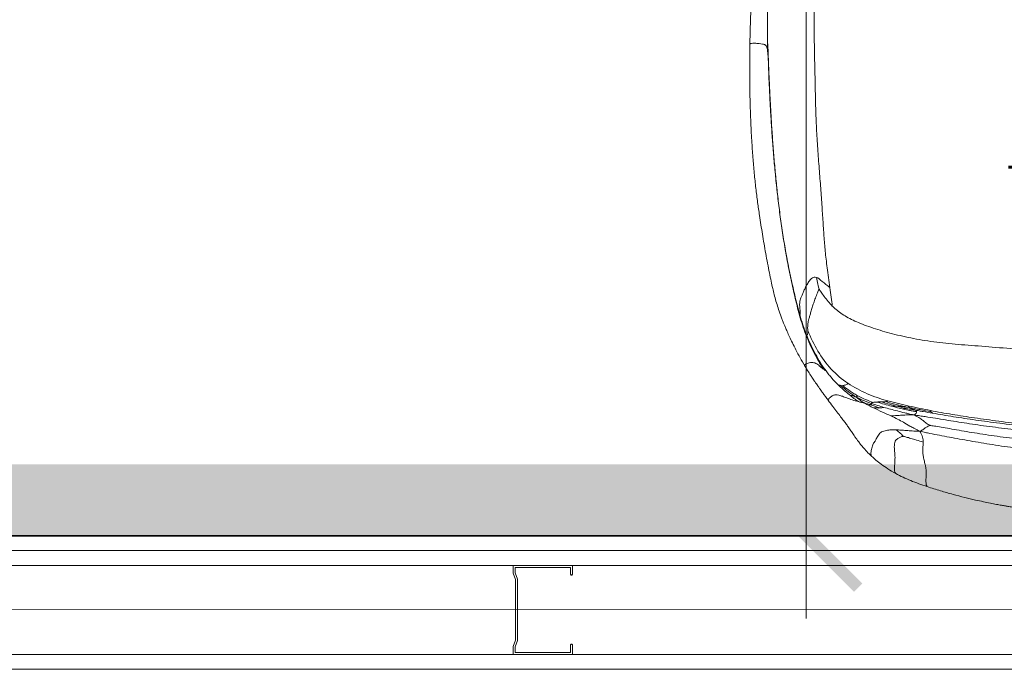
# Model space of a CAD drawing. Header units: millimetres. Extents: x -13532 to 2392, y -5241 to 5322.
# Tile 200 of 256: x -10645 to -10562, y 2018 to 2072. Entities that reach past the tile are written whole.
import ezdxf

# ---------------------------------------------------------------- set-up
doc = ezdxf.new("R2010")
doc.units = ezdxf.units.MM
doc.linetypes.add('DGN_STYLE_2', pattern=[30.2, 18.12, -12.08])
doc.layers.get('Defpoints').update_dxf_attribs({"true_color": 0xdae6d4})
for name, color, linetype, lineweight, true_color in [('a___wymiary', 7, 'Continuous', 5, 0x666666), ('batting - AGP1', 7, 'Continuous', 5, 0xadadad), ('daszed - BLACHA STALOWA', 7, 'Continuous', 15, 0xe9aee3), ('Meble - AGP1', 7, 'Continuous', 15, 0x999999), ('MEBLE PKN', 7, 'Continuous', 9, 0xa0a0a0), ('profil - AGP1', 7, 'Continuous', 5, 0x3f3f3f), ('WYMIARY - AGP1', 7, 'Continuous', 5, 0x716d5a)]:
    doc.layers.add(name, color=color, linetype=linetype, lineweight=lineweight, true_color=true_color)
doc.layers.add('cz-gr', color=122, linetype='Continuous', lineweight=30)
doc.layers.add('GK - ŚRODEK - AGP1', color=32, linetype='Continuous', lineweight=5)
doc.styles.add('ARIAL NARROW', font='ARIALN.TTF', dxfattribs={"width": 0.9})
doc.styles.add('JACEK_07', font='simplex.shx', dxfattribs={"width": 0.7})
doc.linetypes.add('BATTING', pattern='A,0.0001,-0.1,[134,ltypeshp.shx,S=0.1,R=0,X=-0.1,Y=0],-0.2,[134,ltypeshp.shx,S=0.1,R=180,X=0.1,Y=0],-0.1', length=0.4001)
doc.dimstyles.new('wymiary agp1', dxfattribs={"dimtxt": 15, "dimasz": 5, "dimexe": 5, "dimexo": 5, "dimgap": 1.8, "dimtad": 1, "dimdec": 3, "dimrnd": 0.5, "dimdsep": 46, "dimtxsty": 'ARIAL NARROW', "dimblk": 'znacznik', "dimcen": 1.5, "dimse1": 1, "dimse2": 1, "dimclrd": 256, "dimclre": 256, "dimazin": 0, "dimtfac": 1, "dimtdec": 3, "dimtmove": 1, "dimatfit": 3, "dimldrblk": 'znacznik', "dimfxl": 1000, "dimfxlon": 1, "dimlwd": -1, "dimarcsym": 0})

# ---------------------------------------------------------------- blocks, each defined once
blk = doc.blocks.new('Fotel_POZD-FOT')
at = {"layer": 'Meble - AGP1', "linetype": 'Continuous'}
for points, knots in [([(17.568, -2.422), (17.2, -2.303), (16.491, -2.074), (15.429, -1.773), (14.443, -1.517), (13.59, -1.315), (12.87, -1.157), (12.281, -1.036), (11.772, -0.938), (11.349, -0.861), (11.002, -0.801), (10.661, -0.744), (10.306, -0.687), (9.916, -0.627), (9.457, -0.561), (8.876, -0.482), (8.139, -0.392), (7.288, -0.301), (6.509, -0.231), (5.836, -0.182), (5.301, -0.148), (4.756, -0.118), (4.239, -0.094), (3.787, -0.076), (3.428, -0.064), (3.154, -0.055), (2.903, -0.047), (2.616, -0.039), (2.249, -0.029), (1.825, -0.02), (1.374, -0.011), (0.919, -0.005), (0.204, 0.001), (-0.749, 0), (-1.834, -0.019), (-2.79, -0.043), (-3.69, -0.071), (-4.671, -0.112), (-5.764, -0.174), (-6.684, -0.245), (-7.404, -0.314), (-7.899, -0.366), (-8.403, -0.424), (-8.9, -0.486), (-9.332, -0.544), (-9.676, -0.593), (-9.926, -0.629), (-10.12, -0.659), (-10.269, -0.682), (-10.418, -0.705), (-10.614, -0.736), (-10.895, -0.783), (-11.261, -0.846), (-11.71, -0.927), (-12.235, -1.027), (-12.88, -1.159), (-13.648, -1.328), (-14.537, -1.541), (-15.501, -1.793), (-16.53, -2.086), (-17.214, -2.308), (-17.568, -2.422)], [0, 0, 0, 0, 0.0338826, 0.0653149, 0.0941779, 0.1202337, 0.1393182, 0.1562044, 0.1707517, 0.1828292, 0.1923228, 0.200254, 0.2118786, 0.2224197, 0.2332925, 0.2507467, 0.2715074, 0.295489, 0.3224647, 0.3369409, 0.351954, 0.3673769, 0.3826035, 0.3952639, 0.4052046, 0.4126264, 0.4182594, 0.4262023, 0.4366137, 0.4489837, 0.4616925, 0.4743512, 0.4871044, 0.5214632, 0.5541202, 0.5778781, 0.601457, 0.6294351, 0.6600644, 0.6930846, 0.7066737, 0.7205752, 0.7347504, 0.7491563, 0.7625489, 0.7712248, 0.7782864, 0.7837537, 0.7876464, 0.790901, 0.7963602, 0.8043398, 0.8147647, 0.8275411, 0.8425584, 0.8596939, 0.8828689, 0.9086831, 0.9369221, 0.9673896, 1, 1, 1, 1]), ([(20.22, -3.522), (20.02, -3.418), (19.624, -3.212), (18.971, -2.931), (18.288, -2.668), (17.808, -2.504), (17.568, -2.422)], [0, 0, 0, 0, 0.253816, 0.50302, 0.750835, 1, 1, 1, 1]), ([(17.904, -6.172), (17.906, -6.088), (17.911, -5.921), (17.944, -5.655), (17.953, -5.358), (17.911, -5.022), (17.849, -4.715), (17.791, -4.464), (17.748, -4.285), (17.714, -4.133), (17.688, -4.001), (17.671, -3.875), (17.659, -3.698), (17.662, -3.453), (17.672, -3.177), (17.677, -2.948), (17.675, -2.763), (17.661, -2.63), (17.643, -2.543), (17.62, -2.481), (17.596, -2.443), (17.578, -2.425), (17.57, -2.424), (17.568, -2.424)], [0, 0, 0, 0, 0.116749, 0.231252, 0.348063, 0.469698, 0.587057, 0.652455, 0.707893, 0.751585, 0.785411, 0.811976, 0.83419, 0.876991, 0.906494, 0.933999, 0.956647, 0.969416, 0.979155, 0.986663, 0.992782, 0.99825, 1, 1, 1, 1]), ([(19.586, -6.669), (19.612, -6.663), (19.677, -6.647), (19.78, -6.615), (19.895, -6.569), (20.01, -6.51), (20.117, -6.432), (20.229, -6.314), (20.309, -6.138), (20.342, -5.904), (20.341, -5.673), (20.326, -5.466), (20.308, -5.298), (20.295, -5.154), (20.286, -5.031), (20.282, -4.912), (20.283, -4.786), (20.291, -4.623), (20.304, -4.426), (20.318, -4.203), (20.327, -3.978), (20.324, -3.802), (20.307, -3.68), (20.285, -3.603), (20.257, -3.554), (20.234, -3.528), (20.222, -3.525), (20.22, -3.524)], [0, 0, 0, 0, 0.020264, 0.050445, 0.086987, 0.129177, 0.176708, 0.229502, 0.322898, 0.424762, 0.526906, 0.59972, 0.663697, 0.715712, 0.756687, 0.788814, 0.821404, 0.848613, 0.875264, 0.908566, 0.938379, 0.961415, 0.973917, 0.983516, 0.991399, 0.99854, 1, 1, 1, 1]), ([(22.24, -4.973), (22.127, -4.87), (21.883, -4.65), (21.438, -4.299), (20.893, -3.911), (20.451, -3.656), (20.22, -3.522)], [0, 0, 0, 0, 0.2045397, 0.4415822, 0.708365, 1, 1, 1, 1]), ([(20.177, -7.204), (20.33, -7.206), (20.565, -7.209), (20.825, -7.189), (21.035, -7.16), (21.239, -7.109), (21.423, -7.027), (21.573, -6.912), (21.691, -6.768), (21.784, -6.607), (21.857, -6.455), (21.924, -6.326), (21.987, -6.228), (22.04, -6.15), (22.09, -6.073), (22.156, -5.957), (22.221, -5.766), (22.268, -5.565), (22.299, -5.374), (22.312, -5.216), (22.305, -5.109), (22.289, -5.049), (22.27, -5.005), (22.253, -4.986), (22.241, -4.973)], [0, 0, 0, 0, 0.075284, 0.115885, 0.159101, 0.221749, 0.29144, 0.368847, 0.467542, 0.565169, 0.653443, 0.724349, 0.776636, 0.801781, 0.822522, 0.855862, 0.886473, 0.916276, 0.943084, 0.963982, 0.978661, 0.984523, 0.989884, 1, 1, 1, 1]), ([(-18.185, -7.085), (-18.012, -7.045), (-17.736, -6.985), (-17.209, -6.875), (-16.278, -6.694), (-14.863, -6.436), (-13.064, -6.114), (-11.108, -5.803), (-8.945, -5.527), (-6.707, -5.304), (-4.53, -5.15), (-2.623, -5.062), (-1.192, -5.032), (0, -5.032), (1.192, -5.032), (2.623, -5.062), (4.53, -5.15), (6.707, -5.304), (8.945, -5.527), (11.108, -5.803), (13.064, -6.114), (14.863, -6.436), (16.278, -6.694), (17.209, -6.875), (17.736, -6.985), (18.012, -7.045), (18.185, -7.085)], [0, 0, 0, 0, 0.25, 0.5, 1, 2, 3, 4, 5, 6, 7, 8, 9, 10, 11, 12, 13, 14, 15, 16, 17, 18, 19, 19.5, 19.75, 20, 20, 20, 20]), ([(25.916, -9.706), (25.783, -9.53), (25.521, -9.183), (25.176, -8.732), (24.872, -8.33), (24.608, -7.98), (24.379, -7.67), (24.199, -7.421), (24.059, -7.22), (23.949, -7.06), (23.841, -6.9), (23.721, -6.722), (23.585, -6.525), (23.422, -6.299), (23.227, -6.041), (22.975, -5.733), (22.655, -5.372), (22.385, -5.112), (22.243, -4.975)], [0, 0, 0, 0, 0.1022935, 0.2009115, 0.2920292, 0.3719669, 0.4429456, 0.507739, 0.547029, 0.5835175, 0.6180023, 0.6554379, 0.7008454, 0.7436708, 0.7946901, 0.8544621, 0.923002, 1, 1, 1, 1]), ([(-18.691, -8.459), (-18.49, -8.431), (-18.177, -8.386), (-17.596, -8.298), (-16.604, -8.14), (-15.156, -7.898), (-13.325, -7.618), (-11.349, -7.351), (-9.174, -7.097), (-6.909, -6.879), (-4.659, -6.716), (-2.676, -6.614), (-1.209, -6.58), (0, -6.58), (1.209, -6.58), (2.676, -6.614), (4.659, -6.716), (6.909, -6.879), (9.174, -7.097), (11.349, -7.351), (13.325, -7.618), (15.156, -7.898), (16.604, -8.14), (17.596, -8.298), (18.177, -8.386), (18.49, -8.431), (18.691, -8.459)], [0, 0, 0, 0, 0.25, 0.5, 1, 2, 3, 4, 5, 6, 7, 8, 9, 10, 11, 12, 13, 14, 15, 16, 17, 18, 19, 19.5, 19.75, 20, 20, 20, 20]), ([(-17.33, -7.576), (-17.302, -7.573), (-17.196, -7.558), (-16.9, -7.516), (-16.222, -7.408), (-14.918, -7.172), (-13.163, -6.877), (-11.21, -6.589), (-9.047, -6.329), (-6.799, -6.113), (-4.588, -5.957), (-2.644, -5.863), (-1.198, -5.831), (0, -5.831), (1.198, -5.831), (2.644, -5.863), (4.588, -5.957), (6.799, -6.113), (9.047, -6.329), (11.21, -6.589), (13.163, -6.877), (14.918, -7.172), (16.222, -7.408), (16.9, -7.516), (17.196, -7.558), (17.302, -7.573), (17.33, -7.576)], [0, 0, 0, 0, 0.25, 0.5, 1, 2, 3, 4, 5, 6, 7, 8, 9, 10, 11, 12, 13, 14, 15, 16, 17, 18, 19, 19.5, 19.75, 20, 20, 20, 20]), ([(18.185, -7.085), (18.153, -7.025), (18.106, -6.934), (18.032, -6.771), (17.938, -6.51), (17.907, -6.304), (17.904, -6.172)], [0, 0, 0, 0, 0.25, 0.5, 1, 2, 2, 2, 2]), ([(19.586, -6.669), (19.566, -6.664), (19.49, -6.644), (19.286, -6.587), (18.835, -6.457), (18.317, -6.298), (17.904, -6.172)], [0, 0, 0, 0, 0.25, 0.5, 1, 2, 2, 2, 2]), ([(17.33, -7.576), (17.345, -7.572), (17.396, -7.555), (17.518, -7.504), (17.682, -7.412), (17.851, -7.289), (18.013, -7.18), (18.113, -7.122), (18.185, -7.085)], [0, 0, 0, 0, 0.25, 0.5, 1, 1.5, 1.75, 2, 2, 2, 2]), ([(18.185, -7.085), (18.309, -7.146), (18.483, -7.232), (18.762, -7.378), (19.153, -7.595), (19.575, -7.851), (20.054, -8.109), (20.42, -8.285), (20.632, -8.384)], [0, 0, 0, 0, 0.25, 0.5, 1, 2, 3, 4, 4, 4, 4]), ([(18.185, -7.085), (18.335, -7.088), (18.556, -7.097), (18.934, -7.119), (19.344, -7.151), (19.71, -7.179), (19.982, -7.196), (20.113, -7.202), (20.177, -7.204)], [0, 0, 0, 0, 0.25, 0.5, 1, 1.5, 1.75, 2, 2, 2, 2]), ([(19.586, -6.669), (19.594, -6.678), (19.624, -6.709), (19.701, -6.787), (19.863, -6.947), (20.041, -7.099), (20.177, -7.204)], [0, 0, 0, 0, 0.25, 0.5, 1, 2, 2, 2, 2]), ([(17.33, -7.576), (17.345, -7.584), (17.395, -7.614), (17.511, -7.684), (17.712, -7.817), (17.919, -7.984), (18.121, -8.144), (18.336, -8.278), (18.502, -8.368), (18.611, -8.422), (18.691, -8.459)], [0, 0, 0, 0, 0.25, 0.5, 1, 2, 3, 3.5, 3.75, 4, 4, 4, 4]), ([(17.114, -8.608), (17.39, -8.656), (17.789, -8.726), (18.264, -8.81), (18.478, -8.848), (18.579, -8.865)], [19, 19, 19, 19, 19.5, 19.75, 20, 20, 20, 20]), ([(19.203, -9.106), (19.082, -9.083), (18.897, -9.047), (18.562, -8.982), (18.011, -8.877), (17.557, -8.792), (17.254, -8.736)], [0, 0, 0, 0, 0.25, 0.5, 1, 2, 2, 2, 2]), ([(17.254, -8.736), (17.258, -8.741), (17.265, -8.75), (17.277, -8.768), (17.289, -8.798), (17.291, -8.822), (17.293, -8.837)], [0, 0, 0, 0, 0.25, 0.5, 1, 2, 2, 2, 2]), ([(18.463, -8.735), (18.457, -8.696), (18.462, -8.636), (18.531, -8.559), (18.6, -8.509), (18.651, -8.48), (18.691, -8.459)], [0, 0, 0, 0, 1, 1.5, 1.75, 2, 2, 2, 2]), ([(18.463, -8.735), (18.569, -8.755), (18.771, -8.792), (19.147, -8.865), (19.403, -8.918), (19.569, -8.955)], [0, 0, 0, 0, 0.25, 0.5, 1, 1, 1, 1]), ([(18.579, -8.865), (18.78, -8.9), (19.041, -8.944), (19.273, -8.982), (19.379, -9), (19.418, -9.006), (19.429, -9.008)], [0, 0, 0, 0, 1, 1.5, 1.75, 2, 2, 2, 2]), ([(19.203, -9.106), (19.14, -9.086), (19.053, -9.056), (18.914, -9.008), (18.726, -8.938), (18.626, -8.892), (18.579, -8.865)], [0, 0, 0, 0, 0.25, 0.5, 1, 2, 2, 2, 2]), ([(18.691, -8.459), (18.839, -8.463), (19.054, -8.464), (19.422, -8.456), (19.819, -8.436), (20.174, -8.411), (20.44, -8.393), (20.568, -8.386), (20.632, -8.384)], [0, 0, 0, 0, 0.25, 0.5, 1, 1.5, 1.75, 2, 2, 2, 2]), ([(18.691, -8.459), (18.865, -8.499), (19.124, -8.56), (19.58, -8.668), (20.299, -8.845), (20.853, -8.994), (21.216, -9.098)], [0, 0, 0, 0, 0.25, 0.5, 1, 2, 2, 2, 2]), ([(19.203, -9.106), (19.193, -9.113), (19.179, -9.123), (19.155, -9.141), (19.123, -9.17), (19.104, -9.194), (19.095, -9.21)], [0, 0, 0, 0, 0.25, 0.5, 1, 2, 2, 2, 2]), ([(19.203, -9.106), (19.283, -9.117), (19.398, -9.131), (19.587, -9.153), (19.862, -9.184), (20.038, -9.198), (20.138, -9.204)], [0, 0, 0, 0, 0.25, 0.5, 1, 2, 2, 2, 2]), ([(19.203, -9.106), (19.318, -9.134), (19.494, -9.176), (19.814, -9.253), (20.341, -9.383), (20.775, -9.497), (21.062, -9.58)], [0, 0, 0, 0, 0.25, 0.5, 1, 2, 2, 2, 2]), ([(19.569, -8.955), (19.541, -8.966), (19.5, -8.982), (19.459, -8.997), (19.439, -9.004), (19.431, -9.007), (19.429, -9.008)], [0, 0, 0, 0, 1, 1.5, 1.75, 2, 2, 2, 2]), ([(20.138, -9.204), (19.964, -9.158), (19.745, -9.098), (19.556, -9.044), (19.47, -9.019), (19.438, -9.01), (19.429, -9.008)], [0, 0, 0, 0, 1, 1.5, 1.75, 2, 2, 2, 2]), ([(21.216, -9.098), (21.242, -9.093), (21.295, -9.082), (21.407, -9.062), (21.504, -9.051), (21.578, -9.047)], [0, 0, 0, 0, 0.25, 0.5, 1, 1, 1, 1]), ([(21.578, -9.047), (21.723, -9.099), (21.932, -9.176), (22.134, -9.255), (22.23, -9.293), (22.266, -9.308), (22.276, -9.312)], [0, 0, 0, 0, 1, 1.5, 1.75, 2, 2, 2, 2]), ([(20.583, -9.201), (20.525, -9.206), (20.432, -9.211), (20.298, -9.211), (20.21, -9.208), (20.163, -9.206), (20.138, -9.204)], [0, 0, 0, 0, 1, 1.5, 1.75, 2, 2, 2, 2]), ([(22.122, -9.517), (22.165, -9.509), (22.223, -9.493), (22.276, -9.465), (22.293, -9.447), (22.299, -9.437)], [0, 0, 0, 0, 0.5, 0.75, 1, 1, 1, 1]), ([(22.819, -9.446), (22.721, -9.421), (22.566, -9.382), (22.399, -9.341), (22.317, -9.322), (22.285, -9.314), (22.276, -9.312)], [0, 0, 0, 0, 1, 1.5, 1.75, 2, 2, 2, 2]), ([(22.299, -9.437), (22.31, -9.418), (22.31, -9.382), (22.293, -9.342), (22.282, -9.322), (22.278, -9.314), (22.276, -9.312)], [0, 0, 0, 0, 1, 1.5, 1.75, 2, 2, 2, 2]), ([(23.536, -9.953), (23.454, -9.911), (23.33, -9.85), (23.11, -9.749), (22.859, -9.644), (22.621, -9.552), (22.436, -9.485), (22.344, -9.453), (22.299, -9.437)], [0, 0, 0, 0, 0.25, 0.5, 1, 1.5, 1.75, 2, 2, 2, 2]), ([(22.819, -9.446), (22.868, -9.458), (22.964, -9.482), (23.146, -9.527), (23.274, -9.559), (23.356, -9.58)], [0, 0, 0, 0, 0.25, 0.5, 1, 1, 1, 1]), ([(23.536, -9.953), (23.487, -9.914), (23.414, -9.858), (23.289, -9.762), (23.091, -9.618), (22.931, -9.513), (22.819, -9.446)], [0, 0, 0, 0, 0.25, 0.5, 1, 2, 2, 2, 2]), ([(23.356, -9.58), (23.534, -9.627), (23.858, -9.712), (24.314, -9.883), (24.686, -10.029), (24.984, -10.122), (25.219, -10.16), (25.4, -10.14), (25.563, -10.082), (25.709, -9.975), (25.824, -9.865), (25.877, -9.81), (25.905, -9.774), (25.918, -9.755), (25.925, -9.739), (25.927, -9.721), (25.924, -9.71), (25.916, -9.707), (25.915, -9.707)], [0, 0, 0, 0, 0.216582, 0.392545, 0.536854, 0.656793, 0.753608, 0.794831, 0.833438, 0.906438, 0.936482, 0.957998, 0.965886, 0.972499, 0.978458, 0.984388, 0.997783, 1, 1, 1, 1]), ([(27.871, -12.58), (27.773, -12.417), (27.589, -12.114), (27.338, -11.723), (27.133, -11.415), (26.972, -11.179), (26.848, -10.999), (26.75, -10.858), (26.667, -10.739), (26.577, -10.611), (26.461, -10.448), (26.309, -10.238), (26.123, -9.982), (25.992, -9.808), (25.92, -9.711)], [0, 0, 0, 0, 0.1269131, 0.2353649, 0.3275236, 0.4040167, 0.4664675, 0.517888, 0.5574719, 0.5998575, 0.6631056, 0.7492561, 0.8607103, 1, 1, 1, 1]), ([(23.536, -9.953), (23.534, -9.966), (23.529, -9.982), (23.513, -10.007), (23.476, -10.04), (23.435, -10.058), (23.404, -10.068)], [0, 0, 0, 0, 0.25, 0.5, 1, 2, 2, 2, 2]), ([(23.404, -10.068), (23.458, -10.097), (23.566, -10.157), (23.782, -10.283), (24.158, -10.523), (24.475, -10.759), (24.681, -10.928)], [0, 0, 0, 0, 0.25, 0.5, 1, 2, 2, 2, 2]), ([(23.536, -9.953), (23.587, -9.971), (23.659, -9.998), (23.779, -10.041), (23.954, -10.106), (24.077, -10.152), (24.152, -10.181)], [0, 0, 0, 0, 0.25, 0.5, 1, 2, 2, 2, 2]), ([(23.536, -9.953), (23.618, -10.004), (23.745, -10.087), (23.974, -10.243), (24.348, -10.514), (24.648, -10.759), (24.843, -10.932)], [0, 0, 0, 0, 0.25, 0.5, 1, 2, 2, 2, 2]), ([(24.843, -10.932), (24.852, -10.934), (24.87, -10.939), (24.91, -10.952), (24.987, -10.98), (25.059, -11.011), (25.107, -11.033)], [0, 0, 0, 0, 0.25, 0.5, 1, 2, 2, 2, 2]), ([(25.107, -11.033), (25.272, -11.198), (25.519, -11.461), (25.844, -11.849), (26.004, -12.057), (26.084, -12.164)], [0, 0, 0, 0, 0.5, 0.75, 1, 1, 1, 1]), ([(26.258, -12.277), (26.33, -12.382), (26.472, -12.597), (26.752, -13.05), (27.224, -13.899), (27.822, -15.224), (28.337, -16.849), (28.731, -18.476), (29.083, -20.073), (29.395, -21.65), (29.665, -23.215), (29.898, -24.768), (30.097, -26.304), (30.268, -27.816), (30.414, -29.297), (30.539, -30.749), (30.645, -32.176), (30.735, -33.579), (30.81, -34.961), (30.871, -36.23), (30.907, -37.119), (30.925, -37.634), (30.933, -37.878), (30.936, -37.972), (30.937, -37.997)], [0, 0, 0, 0, 0.25, 0.5, 1, 2, 3, 4, 5, 6, 7, 8, 9, 10, 11, 12, 13, 14, 15, 16, 17, 17.5, 17.75, 18, 18, 18, 18]), ([(26.258, -12.277), (26.321, -12.325), (26.435, -12.409), (26.617, -12.563), (26.773, -12.698), (26.93, -12.807), (27.11, -12.874), (27.308, -12.881), (27.505, -12.851), (27.68, -12.8), (27.798, -12.748), (27.856, -12.706), (27.888, -12.669), (27.897, -12.627), (27.877, -12.594), (27.867, -12.579)], [0, 0, 0, 0, 0.1820038, 0.3250316, 0.4329114, 0.517121, 0.5910191, 0.6675557, 0.7461566, 0.8167874, 0.8735871, 0.8968118, 0.918418, 0.9618111, 1, 1, 1, 1]), ([(32.5, -39.702), (32.505, -39.401), (32.513, -38.816), (32.519, -37.97), (32.518, -37.198), (32.513, -36.517), (32.506, -35.941), (32.497, -35.483), (32.49, -35.13), (32.483, -34.856), (32.477, -34.626), (32.471, -34.424), (32.462, -34.151), (32.449, -33.746), (32.425, -33.15), (32.391, -32.405), (32.335, -31.389), (32.253, -30.176), (32.139, -28.839), (32.005, -27.575), (31.854, -26.388), (31.707, -25.362), (31.57, -24.469), (31.443, -23.676), (31.308, -22.869), (31.164, -22.048), (31.013, -21.225), (30.864, -20.447), (30.72, -19.746), (30.584, -19.14), (30.449, -18.585), (30.302, -18.037), (30.132, -17.475), (29.982, -17.035), (29.872, -16.732), (29.811, -16.569), (29.753, -16.42), (29.692, -16.263), (29.613, -16.067), (29.503, -15.803), (29.354, -15.458), (29.159, -15.028), (28.914, -14.512), (28.615, -13.917), (28.263, -13.254), (28.005, -12.809), (27.869, -12.576)], [0, 0, 0, 0, 0.031509, 0.061285, 0.088403, 0.112238, 0.13238, 0.148583, 0.160139, 0.169192, 0.177217, 0.184214, 0.190206, 0.205762, 0.226548, 0.252495, 0.283604, 0.332807, 0.379506, 0.423727, 0.465496, 0.504487, 0.531808, 0.559656, 0.588064, 0.617192, 0.64738, 0.677785, 0.705654, 0.73036, 0.751899, 0.775068, 0.800558, 0.825125, 0.832824, 0.839853, 0.846224, 0.852046, 0.859895, 0.870872, 0.884848, 0.901778, 0.921751, 0.944854, 0.971054, 1, 1, 1, 1]), ([(25.561, -17.632), (25.497, -17.569), (25.368, -17.446), (25.097, -17.214), (24.583, -16.839), (23.711, -16.368), (22.349, -15.832), (20.746, -15.345), (18.975, -14.927), (17.049, -14.602), (14.979, -14.396), (12.728, -14.229), (10.257, -14.024), (7.712, -13.823), (5.238, -13.666), (3.059, -13.563), (1.4, -13.522), (0, -13.516), (-1.4, -13.522), (-3.059, -13.563), (-5.238, -13.666), (-7.712, -13.823), (-10.257, -14.024), (-12.728, -14.229), (-14.979, -14.396), (-17.049, -14.602), (-18.975, -14.927), (-20.746, -15.345), (-22.349, -15.832), (-23.711, -16.368), (-24.583, -16.839), (-25.097, -17.214), (-25.368, -17.446), (-25.497, -17.569), (-25.561, -17.632)], [0, 0, 0, 0, 0.25, 0.5, 1, 2, 3, 4, 5, 6, 7, 8, 9, 10, 11, 12, 13, 14, 15, 16, 17, 18, 19, 20, 21, 22, 23, 24, 25, 26, 27, 27.5, 27.75, 28, 28, 28, 28]), ([(26.675, -19.065), (26.681, -19.053), (26.701, -19.009), (26.751, -18.898), (26.849, -18.671), (26.987, -18.303), (27.133, -17.896), (27.259, -17.512), (27.367, -17.143), (27.457, -16.814), (27.532, -16.551), (27.587, -16.335), (27.619, -16.148), (27.634, -15.981), (27.638, -15.83), (27.636, -15.692), (27.632, -15.607), (27.63, -15.567)], [0, 0, 0, 0, 0.25, 0.5, 1, 2, 3, 4, 5, 6, 7, 8, 9, 10, 11, 12, 13, 13, 13, 13]), ([(28.297, -16.899), (28.459, -17.464), (28.737, -18.59), (29.096, -20.193), (29.405, -21.742), (29.669, -23.267), (29.895, -24.78), (30.091, -26.29), (30.258, -27.789), (30.4, -29.267), (30.521, -30.719), (30.624, -32.143), (30.712, -33.535), (30.789, -34.892), (30.852, -36.144), (30.893, -37.044), (30.916, -37.633), (30.929, -37.964), (30.935, -38.129), (30.938, -38.212)], [0, 0, 0, 0, 1, 2, 3, 4, 5, 6, 7, 8, 9, 10, 11, 12, 13, 14, 14.5, 14.75, 15, 15, 15, 15]), ([(25.561, -17.632), (25.814, -17.885), (26.161, -18.308), (26.471, -18.75), (26.61, -18.961), (26.661, -19.043), (26.675, -19.065)], [30, 30, 30, 30, 31, 31.5, 31.75, 32, 32, 32, 32]), ([(26.675, -19.065), (26.684, -19.099), (26.714, -19.224), (26.79, -19.552), (26.853, -19.845), (26.894, -20.047)], [0, 0, 0, 0, 0.25, 0.5, 1, 1, 1, 1]), ([(25.768, -19.19), (25.847, -19.75), (26.011, -20.902), (26.164, -22.269), (26.265, -23.515), (26.354, -24.882), (26.449, -26.361), (26.567, -27.945), (26.696, -29.606), (26.821, -31.313), (26.92, -33.028), (26.972, -34.708), (27.003, -36.346), (27.04, -37.931), (27.072, -39.475), (27.091, -40.991), (27.079, -42.898), (27.031, -45.165), (26.983, -46.914), (26.951, -47.959), (26.93, -48.517), (26.916, -48.869)], [0, 0, 0, 0, 1, 2, 3, 4, 5, 6, 7, 8, 9, 10, 11, 12, 13, 14, 15, 16, 16.5, 16.75, 17, 17, 17, 17]), ([(26.894, -20.047), (26.759, -19.996), (26.514, -19.799), (26.161, -19.498), (25.942, -19.321), (25.827, -19.233), (25.768, -19.19)], [0, 0, 0, 0, 1, 1.5, 1.75, 2, 2, 2, 2]), ([(30.937, -37.997), (30.938, -38.015), (30.941, -38.081), (30.948, -38.253), (30.965, -38.605), (30.987, -38.916), (31.007, -39.073)], [16, 16, 16, 16, 16.25, 16.5, 17, 18, 18, 18, 18]), ([(30.937, -37.997), (30.937, -38.005), (30.937, -38.033), (30.938, -38.105), (30.938, -38.169), (30.938, -38.212)], [0, 0, 0, 0, 0.25, 0.5, 1, 1, 1, 1]), ([(30.938, -38.212), (30.941, -38.295), (30.946, -38.46), (30.958, -38.789), (30.979, -39.351), (31.002, -39.78), (31.023, -40)], [0, 0, 0, 0, 0.25, 0.5, 1, 2, 2, 2, 2]), ([(28.351, -53.812), (28.493, -53.71), (28.762, -53.519), (29.086, -53.261), (29.348, -53.038), (29.562, -52.844), (29.737, -52.676), (29.881, -52.532), (30.001, -52.406), (30.123, -52.273), (30.242, -52.134), (30.358, -51.986), (30.468, -51.837), (30.581, -51.669), (30.708, -51.465), (30.846, -51.223), (30.99, -50.959), (31.128, -50.687), (31.248, -50.429), (31.351, -50.191), (31.439, -49.967), (31.522, -49.74), (31.622, -49.446), (31.736, -49.07), (31.856, -48.605), (31.959, -48.119), (32.039, -47.631), (32.095, -47.123), (32.136, -46.587), (32.176, -46.022), (32.22, -45.407), (32.263, -44.881), (32.298, -44.45), (32.325, -44.101), (32.356, -43.67), (32.383, -43.219), (32.407, -42.758), (32.428, -42.296), (32.448, -41.767), (32.467, -41.161), (32.486, -40.464), (32.495, -39.967), (32.5, -39.702)], [0, 0, 0, 0, 0.032059, 0.060161, 0.085054, 0.10708, 0.126226, 0.142346, 0.156428, 0.169516, 0.188022, 0.203974, 0.219152, 0.238072, 0.261659, 0.290109, 0.32277, 0.354053, 0.382911, 0.408527, 0.431123, 0.453671, 0.478255, 0.518461, 0.560347, 0.601066, 0.637845, 0.670763, 0.701924, 0.733106, 0.76373, 0.79383, 0.806007, 0.82116, 0.839438, 0.861055, 0.877606, 0.896194, 0.917209, 0.941134, 0.968519, 1, 1, 1, 1]), ([(31.007, -39.073), (31.02, -39.163), (31.044, -39.325), (31.098, -39.482), (31.154, -39.568), (31.21, -39.621), (31.267, -39.654), (31.346, -39.679), (31.49, -39.705), (31.71, -39.736), (31.953, -39.758), (32.139, -39.763), (32.292, -39.759), (32.415, -39.747), (32.482, -39.726), (32.502, -39.712), (32.499, -39.703), (32.498, -39.702)], [0, 0, 0, 0, 0.173593, 0.312558, 0.417844, 0.475211, 0.518708, 0.555021, 0.591604, 0.679166, 0.772799, 0.817509, 0.8601, 0.935198, 0.966248, 0.994261, 1, 1, 1, 1]), ([(31.023, -40), (31.027, -40.277), (31.032, -40.77), (31.032, -41.376), (31.026, -41.879), (31.016, -42.311), (31, -42.693), (30.976, -43.044), (30.945, -43.382), (30.906, -43.724), (30.846, -44.095), (30.75, -44.521), (30.616, -44.983), (30.439, -45.462), (30.225, -45.925), (29.981, -46.338), (29.711, -46.699), (29.424, -47.004), (29.085, -47.281), (28.662, -47.558), (28.19, -47.857), (27.786, -48.142), (27.427, -48.425), (27.177, -48.635), (27.025, -48.77), (26.916, -48.869)], [0, 0, 0, 0, 1, 2, 3, 4, 5, 6, 7, 8, 9, 10, 11, 12, 13, 14, 15, 16, 17, 18, 19, 20, 20.5, 20.75, 21, 21, 21, 21])]:
    blk.add_open_spline(points, degree=3, knots=knots, dxfattribs=at)
for points in [[(17.293, -8.837), (16.691, -8.72), (15.485, -8.499), (13.606, -8.209), (11.587, -7.937), (9.359, -7.659), (7.048, -7.407), (4.774, -7.213), (2.769, -7.089), (1.26, -7.046), (0, -7.045), (-1.26, -7.046), (-2.769, -7.089), (-4.774, -7.213), (-7.048, -7.407), (-9.359, -7.659), (-11.587, -7.937), (-13.606, -8.209), (-15.485, -8.499), (-16.691, -8.72), (-17.293, -8.837)], [(-17.114, -8.608), (-16.561, -8.511), (-15.368, -8.309), (-13.505, -8.03), (-11.501, -7.762), (-9.293, -7.494), (-7, -7.254), (-4.74, -7.07), (-2.746, -6.953), (-1.248, -6.912), (0, -6.912), (1.248, -6.912), (2.746, -6.953), (4.74, -7.07), (7, -7.254), (9.293, -7.494), (11.501, -7.762), (13.505, -8.03), (15.368, -8.309), (16.561, -8.511), (17.114, -8.608)], [(17.254, -8.736), (17.222, -8.697), (17.162, -8.652), (17.114, -8.608)], [(19.095, -9.21), (18.494, -9.079), (17.894, -8.954), (17.293, -8.837)], [(18.579, -8.865), (18.484, -8.812), (18.469, -8.774), (18.463, -8.735)], [(19.569, -8.955), (19.902, -9.028), (20.216, -9.107), (20.583, -9.201)], [(20.632, -8.384), (20.843, -8.482), (21.324, -8.7), (21.845, -8.942), (22.098, -9.065)], [(22.299, -9.437), (21.933, -9.311), (21.578, -9.202), (21.216, -9.098)], [(21.578, -9.047), (21.726, -9.041), (21.912, -9.051), (22.098, -9.065)], [(22.098, -9.065), (22.35, -9.187), (22.595, -9.311), (22.819, -9.446)], [(20.887, -9.646), (20.296, -9.48), (19.695, -9.342), (19.095, -9.21)], [(20.138, -9.204), (20.485, -9.296), (20.945, -9.413), (21.434, -9.563)], [(20.583, -9.201), (20.95, -9.296), (21.37, -9.406), (21.815, -9.551)], [(21.062, -9.58), (20.967, -9.593), (20.918, -9.617), (20.887, -9.646)], [(24.246, -11.126), (23.734, -10.78), (22.64, -10.197), (21.478, -9.812), (20.887, -9.646)], [(21.434, -9.563), (21.298, -9.565), (21.157, -9.567), (21.062, -9.58)], [(21.815, -9.551), (21.698, -9.558), (21.569, -9.561), (21.434, -9.563)], [(21.815, -9.551), (21.931, -9.544), (22.036, -9.534), (22.122, -9.517)], [(23.404, -10.068), (22.972, -9.836), (22.541, -9.661), (22.122, -9.517)], [(23.356, -9.58), (23.602, -9.75), (23.859, -9.942), (24.152, -10.181)], [(24.152, -10.181), (24.446, -10.419), (24.776, -10.704), (25.107, -11.033)], [(24.681, -10.928), (24.638, -10.937), (24.558, -10.961), (24.423, -10.995), (24.306, -11.042), (24.262, -11.094), (24.246, -11.126)], [(24.246, -11.126), (24.758, -11.471), (25.711, -12.268), (26.817, -13.81), (27.381, -14.974), (27.63, -15.567)], [(24.843, -10.932), (24.771, -10.915), (24.725, -10.92), (24.681, -10.928)], [(26.084, -12.164), (26.138, -12.195), (26.198, -12.235), (26.258, -12.277)], [(27.733, -15.209), (27.514, -14.651), (27.006, -13.557), (26.4, -12.592), (26.084, -12.164)], [(27.63, -15.567), (27.628, -15.528), (27.626, -15.455), (27.628, -15.371), (27.637, -15.303), (27.653, -15.239), (27.683, -15.2), (27.715, -15.204), (27.733, -15.209)], [(27.733, -15.209), (27.952, -15.766), (28.136, -16.333), (28.297, -16.899)], [(28.297, -16.899), (28.291, -16.913), (28.278, -16.94), (28.268, -17.002), (28.266, -17.076), (28.268, -17.153), (28.275, -17.244), (28.286, -17.357), (28.298, -17.486), (28.309, -17.626), (28.312, -17.781), (28.303, -17.955), (28.271, -18.14), (28.205, -18.327), (28.111, -18.547), (27.992, -18.831), (27.851, -19.146), (27.688, -19.461), (27.49, -19.763), (27.247, -20.04), (27.03, -20.098), (26.894, -20.047)], [(25.768, -19.19), (25.69, -18.63), (25.614, -18.085), (25.561, -17.632)], [(31.007, -39.073), (31.014, -39.417), (31.019, -39.723), (31.023, -40)]]:
    blk.add_open_spline(points, degree=3, dxfattribs=at)
at = {"layer": 'Meble - AGP1', "insert": (0.882, -31.333), "char_height": 4, "width": 31, "attachment_point": 5, "style": 'JACEK_07'}
blk.add_mtext('POZD-FOT', dxfattribs=at)
blk = doc.blocks.new('znacznik')
at = {"layer": 'a___wymiary'}
for p, q in [((0, 1.394), (0, -1.394)), ((1.394, 0), (-1.394, 0))]:
    blk.add_line(p, q, dxfattribs=at)
at = {"layer": 'a___wymiary', "const_width": 0.2}
blk.add_lwpolyline([(0.876, 0.876), (-0.876, -0.876)], dxfattribs=at)
blk = doc.blocks.new('*D544')
at = {"layer": 'Defpoints', "color": 0}
for p in [(-10503.509, 2105.679), (-10503.509, 2050.788), (-10721.009, 2040.676)]:
    blk.add_point(p, dxfattribs=at)
at = {"layer": 'WYMIARY - AGP1'}
blk.add_line((-10716.009, 2105.679), (-10508.509, 2105.679), dxfattribs=at)
at = {"layer": 'WYMIARY - AGP1', "xscale": 5, "yscale": 5, "zscale": 5, "rotation": 180}
blk.add_blockref('znacznik', (-10721.009, 2105.679), dxfattribs=at)
at = {"layer": 'WYMIARY - AGP1', "xscale": 5, "yscale": 5, "zscale": 5}
blk.add_blockref('znacznik', (-10503.509, 2105.679), dxfattribs=at)
at = {"layer": 'WYMIARY - AGP1', "color": 18, "true_color": 0x000000, "insert": (-10612.259, 2115.137), "char_height": 15, "attachment_point": 5, "style": 'ARIAL NARROW'}
blk.add_mtext('217.5', dxfattribs=at)
blk = doc.blocks.new('*D609')
at = {"layer": 'Defpoints', "color": 0}
for p in [(-10640.249, 2184.104), (-10578.838, 2184.104), (-10640.249, 2028.966)]:
    blk.add_point(p, dxfattribs=at)
at = {"layer": 'WYMIARY - AGP1'}
blk.add_line((-10578.838, 2033.966), (-10578.838, 2179.104), dxfattribs=at)
at = {"layer": 'WYMIARY - AGP1', "xscale": 5, "yscale": 5, "zscale": 5}
for p, rotation in [((-10578.838, 2184.104), 90), ((-10578.838, 2028.966), 270)]:
    blk.add_blockref('znacznik', p, dxfattribs=dict(at, rotation=rotation))
at = {"layer": 'WYMIARY - AGP1', "color": 18, "true_color": 0x000000, "insert": (-10588.296, 2092.933), "char_height": 15, "attachment_point": 5, "rotation": 90, "style": 'ARIAL NARROW'}
blk.add_mtext('155', dxfattribs=at)

msp = doc.modelspace()

# ---------------------------------------------------------------- linework, layer by layer
at = {"layer": 'batting - AGP1', "linetype": 'BATTING', "ltscale": 8}
msp.add_lwpolyline([(-10491.3756, 2022.7417), (-11398.2382, 2022.7289)], dxfattribs=at)
at = {"layer": 'cz-gr'}
msp.add_line((-10721.0092, 2028.9661), (-10503.5091, 2028.9661), dxfattribs=at)
msp.add_lwpolyline([(-10503.5091, 2028.9661), (-10721.0092, 2028.9661), (-10721.0092, 2184.1044), (-10503.5091, 2184.1044)], dxfattribs=at)
at = {"layer": 'daszed - BLACHA STALOWA', "linetype": 'DGN_STYLE_2'}
msp.add_lwpolyline([(-10503.5091, 2031.9661, 6, 6, 0), (-10718.0092, 2031.9661, 6, 6, 0), (-10718.0092, 2181.1044, 6, 6, 0), (-10505.5091, 2181.1044, 0, 0, 0)], format="xyseb", dxfattribs=at)
at = {"layer": 'GK - ŚRODEK - AGP1'}
for p, q in [((-10722.2592, 2027.7161), (-10502.2591, 2027.7161)), ((-10723.5092, 2026.4661), (-10501.0091, 2026.4661)), ((-10491.0089, 2018.9661), (-11398.605, 2018.9789)), ((-10491.0091, 2017.7161), (-11398.6049, 2017.7161))]:
    msp.add_line(p, q, dxfattribs=at)
at = {"layer": 'profil - AGP1', "ltscale": 5}
msp.add_lwpolyline([(-10603.3091, 2020.1661), (-10603.5091, 2019.6328), (-10603.5091, 2018.9661), (-10598.5091, 2018.9661), (-10598.5091, 2019.7161), (-10598.5091, 2019.7863), (-10598.5573, 2019.8363), (-10598.6275, 2019.8363), (-10598.6757, 2019.7863), (-10598.6757, 2019.7161), (-10598.6758, 2019.1327), (-10603.3424, 2019.1328), (-10603.3424, 2019.6026), (-10603.1424, 2020.1359), (-10603.1423, 2025.2963), (-10603.3423, 2025.8297), (-10603.3423, 2026.2995), (-10598.6756, 2026.2994), (-10598.6757, 2025.7161), (-10598.6294, 2025.6581), (-10598.5552, 2025.6581), (-10598.509, 2025.7161), (-10598.509, 2026.4661), (-10603.509, 2026.4661), (-10603.509, 2025.7995), (-10603.309, 2025.2661)], close=True, dxfattribs=at)

# ---------------------------------------------------------------- block references
at = {"layer": 'MEBLE PKN', "rotation": 180}
msp.add_blockref('Fotel_POZD-FOT', (-10551.0777, 2030.6756), dxfattribs=at)

# ---------------------------------------------------------------- dimensions: what is measured, and where the dimension line sits
at = {"layer": 'WYMIARY - AGP1'}
dim = msp.add_linear_dim(base=(-10578.8378, 2184.1044), p1=(-10640.2487, 2028.9661), p2=(-10640.2487, 2184.1044), angle=90, dimstyle='wymiary agp1', override={"dimclrd": 256, "dimclre": 256}, dxfattribs=at)
dim.commit()
dim.dimension.update_dxf_attribs({"geometry": '*D609', "text_midpoint": (-10578.8378, 2092.933), "dimtype": 160})
dim = msp.add_linear_dim(base=(-10503.5091, 2105.6786), p1=(-10721.0092, 2040.6756), p2=(-10503.5091, 2050.7882), dimstyle='wymiary agp1', override={"dimclrd": 256, "dimclre": 256}, dxfattribs=at)
dim.commit()
dim.dimension.update_dxf_attribs({"geometry": '*D544', "text_midpoint": (-10612.2591, 2115.1371)})

doc.saveas('drawing.dxf')
